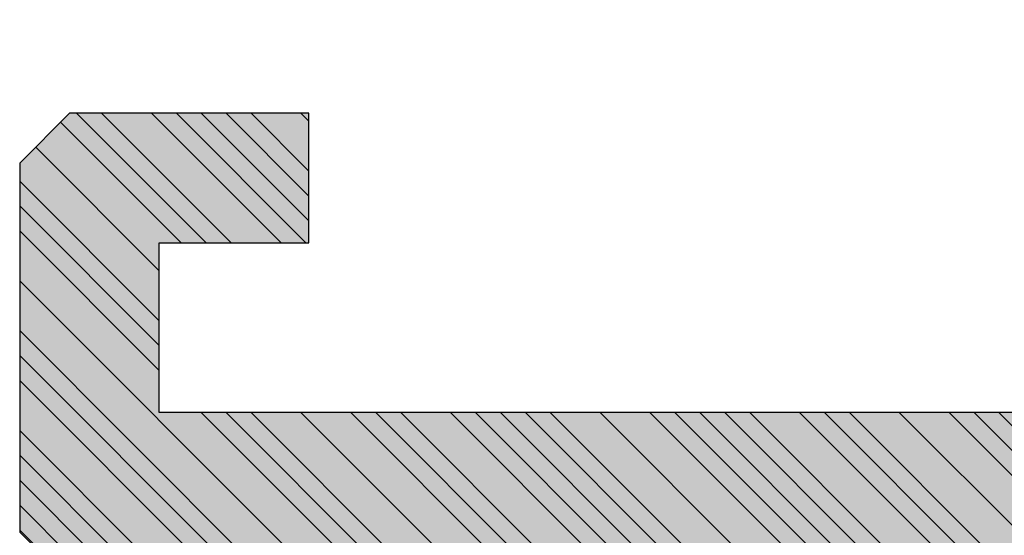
# Model space of a CAD drawing. Header units: inches. Extents: x -96941 to 10978768, y -673 to 1070890.
# Tile 247 of 256: x 65803.73 to 65813.61, y 3631.71 to 3636.88. Entities that reach past the tile are written whole.
import ezdxf

# ---------------------------------------------------------------- set-up
doc = ezdxf.new("R2010")
doc.units = ezdxf.units.IN
for name, color, linetype, lineweight in [('_MB_kreskowanie_profile_0.09', 7, 'Continuous', 9), ('_MB_kreskowanie_profile_0.09 @ 1', 7, 'Continuous', 9), ('_MB_kreskowanie_profile_0.09 @ 1.5', 7, 'Continuous', 9), ('_MB_kreskowanie_profile_0.09 @ 10', 7, 'Continuous', 9), ('_MB_kreskowanie_profile_0.09 @ 100', 7, 'Continuous', 9), ('_MB_kreskowanie_profile_0.09 @ 2', 7, 'Continuous', 9), ('_MB_kreskowanie_profile_0.09 @ 2.5', 7, 'Continuous', 9), ('_MB_kreskowanie_profile_0.09 @ 20', 7, 'Continuous', 9), ('_MB_kreskowanie_profile_0.09 @ 25', 7, 'Continuous', 9), ('_MB_kreskowanie_profile_0.09 @ 4', 7, 'Continuous', 9), ('_MB_kreskowanie_profile_0.09 @ 5', 7, 'Continuous', 9), ('_MB_kreskowanie_profile_0.09 @ 50', 7, 'Continuous', 9), ('_MB_kreskowanie_profile_0.09 @ 8', 7, 'Continuous', 9), ('_MB_profile_0.25', 7, 'Continuous', 25), ('_MB_solid', 7, 'Continuous', 0)]:
    doc.layers.add(name, color=color, linetype=linetype, lineweight=lineweight)

# ---------------------------------------------------------------- blocks, each defined once
blk = doc.blocks.new('*U3033')
at = {"layer": '_MB_kreskowanie_profile_0.09 @ 1'}
h = blk.add_hatch(dxfattribs=at)
h.set_pattern_fill('JIS_WOOD', color=256, scale=0.5)
h.set_pattern_definition([(45, (0, 0), (-0.2499999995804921, 0.2499999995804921), [])])
h.paths.add_polyline_path([(9.681933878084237, 0), (5.718066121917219, 0), (5.468448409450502, 0.4327917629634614), (6.41185808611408, 2.066266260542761), (6.161441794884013, 2.499999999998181), (4.787942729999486, 2.500020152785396), (4.004091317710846, 2.137493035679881), (3.695908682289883, 2.137493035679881), (2.912057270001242, 2.500020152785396), (1.538558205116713, 2.499999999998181), (1.288141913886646, 2.066266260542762), (2.231551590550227, 0.4327917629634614), (1.98193387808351, 0), (-1.98193387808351, 0), (-2.231551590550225, 0.4327917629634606), (-1.206757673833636, 2.207179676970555), (-1.372694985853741, 2.883864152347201), (-3.52450180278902, 3.79715641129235), (-3.900000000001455, 3.492504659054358), (-3.900000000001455, -7.899999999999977), (-4.900000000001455, -7.899999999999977), (-4.900000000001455, -9), (-3.900000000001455, -9), (-3.900000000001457, -10.69999999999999), (-24.50000000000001, -10.69999999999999), (-24.5, -9), (-23.5, -9), (-23.5, -7.899999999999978), (-26.20000000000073, -7.899999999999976), (-27.20000000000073, -8.899999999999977), (-25.70000000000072, -8.899999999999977), (-25.70000000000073, -11.19999999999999), (-32.70000000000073, -11.19999999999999), (-32.70000041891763, -8.899999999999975), (-31.20000000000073, -8.899999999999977), (-32.20000000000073, -7.899999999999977), (-33.90000000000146, -7.899999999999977), (-33.90000000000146, -11.89999999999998), (-33.40000000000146, -12.39999999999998), (13.60000000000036, -12.39999999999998), (13.60000000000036, -10.89999999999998), (11.59999999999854, -10.89999999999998), (11.60000000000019, -4.399999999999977), (33.09999999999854, -4.399999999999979), (33.59999999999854, -3.899999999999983), (33.59999999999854, -0.199999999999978), (33.09999999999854, 0.3000000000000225), (30.69999999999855, 0.3000000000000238), (30.69999999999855, -0.9999999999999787), (32.19999999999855, -0.9999999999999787), (32.19999999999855, -2.699999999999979), (11.60000000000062, -2.699999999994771), (11.6000000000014, -0.9999999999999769), (13.10000000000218, -0.9999999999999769), (13.10000000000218, 2.309263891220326e-14), (11.6000000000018, 2.298161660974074e-14), (11.60000000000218, 3.492504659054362), (11.22450180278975, 3.797156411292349), (9.072694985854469, 2.883864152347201), (8.906757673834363, 2.207179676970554), (9.931551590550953, 0.4327917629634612)])
h.paths.add_polyline_path([(10, -1.599999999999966), (10.29999999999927, -1.899999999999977), (10.29999999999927, -10.49999999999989), (10, -10.7999999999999), (-2.30000000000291, -10.79999999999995), (-2.600000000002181, -10.49999999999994), (-2.600000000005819, -1.899999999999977), (-2.300000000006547, -1.599999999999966)], flags=16)
at = {"layer": '_MB_kreskowanie_profile_0.09 @ 1.5'}
h = blk.add_hatch(dxfattribs=at)
h.set_pattern_fill('JIS_WOOD', color=256, scale=0.5)
h.set_pattern_definition([(45, (0, 0), (-0.3749999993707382, 0.3749999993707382), [])])
h.paths.add_polyline_path([(9.681933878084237, 0), (5.718066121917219, 0), (5.468448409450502, 0.4327917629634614), (6.41185808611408, 2.066266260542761), (6.161441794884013, 2.499999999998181), (4.787942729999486, 2.500020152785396), (4.004091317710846, 2.137493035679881), (3.695908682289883, 2.137493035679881), (2.912057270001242, 2.500020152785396), (1.538558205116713, 2.499999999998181), (1.288141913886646, 2.066266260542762), (2.231551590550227, 0.4327917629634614), (1.98193387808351, 0), (-1.98193387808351, 0), (-2.231551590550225, 0.4327917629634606), (-1.206757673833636, 2.207179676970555), (-1.372694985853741, 2.883864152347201), (-3.52450180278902, 3.79715641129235), (-3.900000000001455, 3.492504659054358), (-3.900000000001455, -7.899999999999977), (-4.900000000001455, -7.899999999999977), (-4.900000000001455, -9), (-3.900000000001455, -9), (-3.900000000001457, -10.69999999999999), (-24.50000000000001, -10.69999999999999), (-24.5, -9), (-23.5, -9), (-23.5, -7.899999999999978), (-26.20000000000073, -7.899999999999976), (-27.20000000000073, -8.899999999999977), (-25.70000000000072, -8.899999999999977), (-25.70000000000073, -11.19999999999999), (-32.70000000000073, -11.19999999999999), (-32.70000041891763, -8.899999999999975), (-31.20000000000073, -8.899999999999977), (-32.20000000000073, -7.899999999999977), (-33.90000000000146, -7.899999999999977), (-33.90000000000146, -11.89999999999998), (-33.40000000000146, -12.39999999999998), (13.60000000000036, -12.39999999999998), (13.60000000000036, -10.89999999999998), (11.59999999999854, -10.89999999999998), (11.60000000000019, -4.399999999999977), (33.09999999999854, -4.399999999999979), (33.59999999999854, -3.899999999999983), (33.59999999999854, -0.199999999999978), (33.09999999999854, 0.3000000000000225), (30.69999999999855, 0.3000000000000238), (30.69999999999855, -0.9999999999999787), (32.19999999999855, -0.9999999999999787), (32.19999999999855, -2.699999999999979), (11.60000000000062, -2.699999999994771), (11.6000000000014, -0.9999999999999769), (13.10000000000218, -0.9999999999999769), (13.10000000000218, 2.309263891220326e-14), (11.6000000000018, 2.298161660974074e-14), (11.60000000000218, 3.492504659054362), (11.22450180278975, 3.797156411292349), (9.072694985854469, 2.883864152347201), (8.906757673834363, 2.207179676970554), (9.931551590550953, 0.4327917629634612)])
h.paths.add_polyline_path([(10, -1.599999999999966), (10.29999999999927, -1.899999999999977), (10.29999999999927, -10.49999999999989), (10, -10.7999999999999), (-2.30000000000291, -10.79999999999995), (-2.600000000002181, -10.49999999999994), (-2.600000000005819, -1.899999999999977), (-2.300000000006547, -1.599999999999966)], flags=16)
at = {"layer": '_MB_kreskowanie_profile_0.09 @ 10'}
h = blk.add_hatch(dxfattribs=at)
h.set_pattern_fill('JIS_WOOD', color=256, scale=0.5)
h.set_pattern_definition([(45, (0, 0), (-2.499999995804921, 2.499999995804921), [])])
h.paths.add_polyline_path([(9.681933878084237, 0), (5.718066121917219, 0), (5.468448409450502, 0.4327917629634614), (6.41185808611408, 2.066266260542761), (6.161441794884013, 2.499999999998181), (4.787942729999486, 2.500020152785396), (4.004091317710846, 2.137493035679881), (3.695908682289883, 2.137493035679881), (2.912057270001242, 2.500020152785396), (1.538558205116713, 2.499999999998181), (1.288141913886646, 2.066266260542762), (2.231551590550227, 0.4327917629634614), (1.98193387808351, 0), (-1.98193387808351, 0), (-2.231551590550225, 0.4327917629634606), (-1.206757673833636, 2.207179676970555), (-1.372694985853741, 2.883864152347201), (-3.52450180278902, 3.79715641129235), (-3.900000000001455, 3.492504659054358), (-3.900000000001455, -7.899999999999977), (-4.900000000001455, -7.899999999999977), (-4.900000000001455, -9), (-3.900000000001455, -9), (-3.900000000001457, -10.69999999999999), (-24.50000000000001, -10.69999999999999), (-24.5, -9), (-23.5, -9), (-23.5, -7.899999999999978), (-26.20000000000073, -7.899999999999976), (-27.20000000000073, -8.899999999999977), (-25.70000000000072, -8.899999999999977), (-25.70000000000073, -11.19999999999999), (-32.70000000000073, -11.19999999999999), (-32.70000041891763, -8.899999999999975), (-31.20000000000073, -8.899999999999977), (-32.20000000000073, -7.899999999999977), (-33.90000000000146, -7.899999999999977), (-33.90000000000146, -11.89999999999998), (-33.40000000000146, -12.39999999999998), (13.60000000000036, -12.39999999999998), (13.60000000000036, -10.89999999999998), (11.59999999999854, -10.89999999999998), (11.60000000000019, -4.399999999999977), (33.09999999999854, -4.399999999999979), (33.59999999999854, -3.899999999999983), (33.59999999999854, -0.199999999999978), (33.09999999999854, 0.3000000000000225), (30.69999999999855, 0.3000000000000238), (30.69999999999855, -0.9999999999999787), (32.19999999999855, -0.9999999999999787), (32.19999999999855, -2.699999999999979), (11.60000000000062, -2.699999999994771), (11.6000000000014, -0.9999999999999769), (13.10000000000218, -0.9999999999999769), (13.10000000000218, 2.309263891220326e-14), (11.6000000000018, 2.298161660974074e-14), (11.60000000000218, 3.492504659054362), (11.22450180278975, 3.797156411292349), (9.072694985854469, 2.883864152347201), (8.906757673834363, 2.207179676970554), (9.931551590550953, 0.4327917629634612)])
h.paths.add_polyline_path([(10, -1.599999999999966), (10.29999999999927, -1.899999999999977), (10.29999999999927, -10.49999999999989), (10, -10.7999999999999), (-2.30000000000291, -10.79999999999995), (-2.600000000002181, -10.49999999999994), (-2.600000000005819, -1.899999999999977), (-2.300000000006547, -1.599999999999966)], flags=16)
at = {"layer": '_MB_kreskowanie_profile_0.09 @ 100'}
h = blk.add_hatch(dxfattribs=at)
h.set_pattern_fill('JIS_WOOD', color=256, scale=0.5)
h.set_pattern_definition([(45, (0, 0), (-24.99999995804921, 24.99999995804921), [])])
h.paths.add_polyline_path([(9.681933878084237, 0), (5.718066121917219, 0), (5.468448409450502, 0.4327917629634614), (6.41185808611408, 2.066266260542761), (6.161441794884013, 2.499999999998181), (4.787942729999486, 2.500020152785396), (4.004091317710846, 2.137493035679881), (3.695908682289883, 2.137493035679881), (2.912057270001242, 2.500020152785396), (1.538558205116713, 2.499999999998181), (1.288141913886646, 2.066266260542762), (2.231551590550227, 0.4327917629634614), (1.98193387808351, 0), (-1.98193387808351, 0), (-2.231551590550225, 0.4327917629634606), (-1.206757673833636, 2.207179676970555), (-1.372694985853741, 2.883864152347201), (-3.52450180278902, 3.79715641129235), (-3.900000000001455, 3.492504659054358), (-3.900000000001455, -7.899999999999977), (-4.900000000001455, -7.899999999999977), (-4.900000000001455, -9), (-3.900000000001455, -9), (-3.900000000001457, -10.69999999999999), (-24.50000000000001, -10.69999999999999), (-24.5, -9), (-23.5, -9), (-23.5, -7.899999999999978), (-26.20000000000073, -7.899999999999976), (-27.20000000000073, -8.899999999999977), (-25.70000000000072, -8.899999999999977), (-25.70000000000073, -11.19999999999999), (-32.70000000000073, -11.19999999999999), (-32.70000041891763, -8.899999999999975), (-31.20000000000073, -8.899999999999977), (-32.20000000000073, -7.899999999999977), (-33.90000000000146, -7.899999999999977), (-33.90000000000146, -11.89999999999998), (-33.40000000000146, -12.39999999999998), (13.60000000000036, -12.39999999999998), (13.60000000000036, -10.89999999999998), (11.59999999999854, -10.89999999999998), (11.60000000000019, -4.399999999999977), (33.09999999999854, -4.399999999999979), (33.59999999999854, -3.899999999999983), (33.59999999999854, -0.199999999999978), (33.09999999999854, 0.3000000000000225), (30.69999999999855, 0.3000000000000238), (30.69999999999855, -0.9999999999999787), (32.19999999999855, -0.9999999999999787), (32.19999999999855, -2.699999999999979), (11.60000000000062, -2.699999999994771), (11.6000000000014, -0.9999999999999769), (13.10000000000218, -0.9999999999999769), (13.10000000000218, 2.309263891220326e-14), (11.6000000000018, 2.298161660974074e-14), (11.60000000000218, 3.492504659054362), (11.22450180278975, 3.797156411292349), (9.072694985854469, 2.883864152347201), (8.906757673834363, 2.207179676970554), (9.931551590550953, 0.4327917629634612)])
h.paths.add_polyline_path([(10, -1.599999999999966), (10.29999999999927, -1.899999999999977), (10.29999999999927, -10.49999999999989), (10, -10.7999999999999), (-2.30000000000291, -10.79999999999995), (-2.600000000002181, -10.49999999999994), (-2.600000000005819, -1.899999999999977), (-2.300000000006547, -1.599999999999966)], flags=16)
at = {"layer": '_MB_kreskowanie_profile_0.09 @ 2'}
h = blk.add_hatch(dxfattribs=at)
h.set_pattern_fill('JIS_WOOD', color=256, scale=0.5)
h.set_pattern_definition([(45, (0, 0), (-0.4999999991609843, 0.4999999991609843), [])])
h.paths.add_polyline_path([(9.681933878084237, 0), (5.718066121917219, 0), (5.468448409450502, 0.4327917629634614), (6.41185808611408, 2.066266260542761), (6.161441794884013, 2.499999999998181), (4.787942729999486, 2.500020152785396), (4.004091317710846, 2.137493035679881), (3.695908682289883, 2.137493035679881), (2.912057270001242, 2.500020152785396), (1.538558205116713, 2.499999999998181), (1.288141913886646, 2.066266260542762), (2.231551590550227, 0.4327917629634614), (1.98193387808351, 0), (-1.98193387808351, 0), (-2.231551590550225, 0.4327917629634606), (-1.206757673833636, 2.207179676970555), (-1.372694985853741, 2.883864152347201), (-3.52450180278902, 3.79715641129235), (-3.900000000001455, 3.492504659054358), (-3.900000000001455, -7.899999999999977), (-4.900000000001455, -7.899999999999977), (-4.900000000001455, -9), (-3.900000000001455, -9), (-3.900000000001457, -10.69999999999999), (-24.50000000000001, -10.69999999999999), (-24.5, -9), (-23.5, -9), (-23.5, -7.899999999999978), (-26.20000000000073, -7.899999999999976), (-27.20000000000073, -8.899999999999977), (-25.70000000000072, -8.899999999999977), (-25.70000000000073, -11.19999999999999), (-32.70000000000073, -11.19999999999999), (-32.70000041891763, -8.899999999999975), (-31.20000000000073, -8.899999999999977), (-32.20000000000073, -7.899999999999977), (-33.90000000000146, -7.899999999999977), (-33.90000000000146, -11.89999999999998), (-33.40000000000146, -12.39999999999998), (13.60000000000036, -12.39999999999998), (13.60000000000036, -10.89999999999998), (11.59999999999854, -10.89999999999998), (11.60000000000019, -4.399999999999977), (33.09999999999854, -4.399999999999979), (33.59999999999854, -3.899999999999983), (33.59999999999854, -0.199999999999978), (33.09999999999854, 0.3000000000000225), (30.69999999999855, 0.3000000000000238), (30.69999999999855, -0.9999999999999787), (32.19999999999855, -0.9999999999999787), (32.19999999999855, -2.699999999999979), (11.60000000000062, -2.699999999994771), (11.6000000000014, -0.9999999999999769), (13.10000000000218, -0.9999999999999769), (13.10000000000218, 2.309263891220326e-14), (11.6000000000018, 2.298161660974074e-14), (11.60000000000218, 3.492504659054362), (11.22450180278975, 3.797156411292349), (9.072694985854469, 2.883864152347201), (8.906757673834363, 2.207179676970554), (9.931551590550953, 0.4327917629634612)])
h.paths.add_polyline_path([(10, -1.599999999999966), (10.29999999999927, -1.899999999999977), (10.29999999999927, -10.49999999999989), (10, -10.7999999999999), (-2.30000000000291, -10.79999999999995), (-2.600000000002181, -10.49999999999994), (-2.600000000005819, -1.899999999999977), (-2.300000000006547, -1.599999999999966)], flags=16)
at = {"layer": '_MB_kreskowanie_profile_0.09 @ 2.5'}
h = blk.add_hatch(dxfattribs=at)
h.set_pattern_fill('JIS_WOOD', color=256, scale=0.5)
h.set_pattern_definition([(45, (0, 0), (-0.6249999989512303, 0.6249999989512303), [])])
h.paths.add_polyline_path([(9.681933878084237, 0), (5.718066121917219, 0), (5.468448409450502, 0.4327917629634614), (6.41185808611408, 2.066266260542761), (6.161441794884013, 2.499999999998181), (4.787942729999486, 2.500020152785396), (4.004091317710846, 2.137493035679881), (3.695908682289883, 2.137493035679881), (2.912057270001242, 2.500020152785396), (1.538558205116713, 2.499999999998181), (1.288141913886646, 2.066266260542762), (2.231551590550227, 0.4327917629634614), (1.98193387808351, 0), (-1.98193387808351, 0), (-2.231551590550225, 0.4327917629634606), (-1.206757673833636, 2.207179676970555), (-1.372694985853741, 2.883864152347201), (-3.52450180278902, 3.79715641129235), (-3.900000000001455, 3.492504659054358), (-3.900000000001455, -7.899999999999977), (-4.900000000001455, -7.899999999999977), (-4.900000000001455, -9), (-3.900000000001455, -9), (-3.900000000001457, -10.69999999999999), (-24.50000000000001, -10.69999999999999), (-24.5, -9), (-23.5, -9), (-23.5, -7.899999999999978), (-26.20000000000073, -7.899999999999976), (-27.20000000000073, -8.899999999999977), (-25.70000000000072, -8.899999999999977), (-25.70000000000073, -11.19999999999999), (-32.70000000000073, -11.19999999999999), (-32.70000041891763, -8.899999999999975), (-31.20000000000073, -8.899999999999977), (-32.20000000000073, -7.899999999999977), (-33.90000000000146, -7.899999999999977), (-33.90000000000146, -11.89999999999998), (-33.40000000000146, -12.39999999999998), (13.60000000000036, -12.39999999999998), (13.60000000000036, -10.89999999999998), (11.59999999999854, -10.89999999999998), (11.60000000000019, -4.399999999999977), (33.09999999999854, -4.399999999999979), (33.59999999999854, -3.899999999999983), (33.59999999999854, -0.199999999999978), (33.09999999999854, 0.3000000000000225), (30.69999999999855, 0.3000000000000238), (30.69999999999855, -0.9999999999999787), (32.19999999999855, -0.9999999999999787), (32.19999999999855, -2.699999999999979), (11.60000000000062, -2.699999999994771), (11.6000000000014, -0.9999999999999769), (13.10000000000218, -0.9999999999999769), (13.10000000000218, 2.309263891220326e-14), (11.6000000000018, 2.298161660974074e-14), (11.60000000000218, 3.492504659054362), (11.22450180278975, 3.797156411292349), (9.072694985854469, 2.883864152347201), (8.906757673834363, 2.207179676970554), (9.931551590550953, 0.4327917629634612)])
h.paths.add_polyline_path([(10, -1.599999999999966), (10.29999999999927, -1.899999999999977), (10.29999999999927, -10.49999999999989), (10, -10.7999999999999), (-2.30000000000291, -10.79999999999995), (-2.600000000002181, -10.49999999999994), (-2.600000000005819, -1.899999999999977), (-2.300000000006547, -1.599999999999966)], flags=16)
at = {"layer": '_MB_kreskowanie_profile_0.09 @ 20'}
h = blk.add_hatch(dxfattribs=at)
h.set_pattern_fill('JIS_WOOD', color=256, scale=0.5)
h.set_pattern_definition([(45, (0, 0), (-4.999999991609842, 4.999999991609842), [])])
h.paths.add_polyline_path([(9.681933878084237, 0), (5.718066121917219, 0), (5.468448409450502, 0.4327917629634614), (6.41185808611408, 2.066266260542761), (6.161441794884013, 2.499999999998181), (4.787942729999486, 2.500020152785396), (4.004091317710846, 2.137493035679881), (3.695908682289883, 2.137493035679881), (2.912057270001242, 2.500020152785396), (1.538558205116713, 2.499999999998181), (1.288141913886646, 2.066266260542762), (2.231551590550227, 0.4327917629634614), (1.98193387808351, 0), (-1.98193387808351, 0), (-2.231551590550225, 0.4327917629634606), (-1.206757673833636, 2.207179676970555), (-1.372694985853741, 2.883864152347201), (-3.52450180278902, 3.79715641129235), (-3.900000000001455, 3.492504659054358), (-3.900000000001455, -7.899999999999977), (-4.900000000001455, -7.899999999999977), (-4.900000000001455, -9), (-3.900000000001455, -9), (-3.900000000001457, -10.69999999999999), (-24.50000000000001, -10.69999999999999), (-24.5, -9), (-23.5, -9), (-23.5, -7.899999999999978), (-26.20000000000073, -7.899999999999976), (-27.20000000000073, -8.899999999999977), (-25.70000000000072, -8.899999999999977), (-25.70000000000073, -11.19999999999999), (-32.70000000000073, -11.19999999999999), (-32.70000041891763, -8.899999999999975), (-31.20000000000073, -8.899999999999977), (-32.20000000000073, -7.899999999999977), (-33.90000000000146, -7.899999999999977), (-33.90000000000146, -11.89999999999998), (-33.40000000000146, -12.39999999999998), (13.60000000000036, -12.39999999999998), (13.60000000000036, -10.89999999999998), (11.59999999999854, -10.89999999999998), (11.60000000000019, -4.399999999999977), (33.09999999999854, -4.399999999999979), (33.59999999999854, -3.899999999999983), (33.59999999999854, -0.199999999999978), (33.09999999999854, 0.3000000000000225), (30.69999999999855, 0.3000000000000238), (30.69999999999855, -0.9999999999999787), (32.19999999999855, -0.9999999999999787), (32.19999999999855, -2.699999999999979), (11.60000000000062, -2.699999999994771), (11.6000000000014, -0.9999999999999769), (13.10000000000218, -0.9999999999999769), (13.10000000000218, 2.309263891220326e-14), (11.6000000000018, 2.298161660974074e-14), (11.60000000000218, 3.492504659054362), (11.22450180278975, 3.797156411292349), (9.072694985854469, 2.883864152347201), (8.906757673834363, 2.207179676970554), (9.931551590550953, 0.4327917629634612)])
h.paths.add_polyline_path([(10, -1.599999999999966), (10.29999999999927, -1.899999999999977), (10.29999999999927, -10.49999999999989), (10, -10.7999999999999), (-2.30000000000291, -10.79999999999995), (-2.600000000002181, -10.49999999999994), (-2.600000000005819, -1.899999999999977), (-2.300000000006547, -1.599999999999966)], flags=16)
at = {"layer": '_MB_kreskowanie_profile_0.09 @ 25'}
h = blk.add_hatch(dxfattribs=at)
h.set_pattern_fill('JIS_WOOD', color=256, scale=0.5)
h.set_pattern_definition([(45, (0, 0), (-6.249999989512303, 6.249999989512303), [])])
h.paths.add_polyline_path([(9.681933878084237, 0), (5.718066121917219, 0), (5.468448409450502, 0.4327917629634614), (6.41185808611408, 2.066266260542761), (6.161441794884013, 2.499999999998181), (4.787942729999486, 2.500020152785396), (4.004091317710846, 2.137493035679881), (3.695908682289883, 2.137493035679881), (2.912057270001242, 2.500020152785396), (1.538558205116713, 2.499999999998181), (1.288141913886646, 2.066266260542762), (2.231551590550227, 0.4327917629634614), (1.98193387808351, 0), (-1.98193387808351, 0), (-2.231551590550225, 0.4327917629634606), (-1.206757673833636, 2.207179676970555), (-1.372694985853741, 2.883864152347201), (-3.52450180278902, 3.79715641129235), (-3.900000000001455, 3.492504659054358), (-3.900000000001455, -7.899999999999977), (-4.900000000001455, -7.899999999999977), (-4.900000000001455, -9), (-3.900000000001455, -9), (-3.900000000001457, -10.69999999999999), (-24.50000000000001, -10.69999999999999), (-24.5, -9), (-23.5, -9), (-23.5, -7.899999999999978), (-26.20000000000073, -7.899999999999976), (-27.20000000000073, -8.899999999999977), (-25.70000000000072, -8.899999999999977), (-25.70000000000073, -11.19999999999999), (-32.70000000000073, -11.19999999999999), (-32.70000041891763, -8.899999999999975), (-31.20000000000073, -8.899999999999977), (-32.20000000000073, -7.899999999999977), (-33.90000000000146, -7.899999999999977), (-33.90000000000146, -11.89999999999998), (-33.40000000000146, -12.39999999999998), (13.60000000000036, -12.39999999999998), (13.60000000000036, -10.89999999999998), (11.59999999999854, -10.89999999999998), (11.60000000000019, -4.399999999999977), (33.09999999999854, -4.399999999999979), (33.59999999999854, -3.899999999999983), (33.59999999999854, -0.199999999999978), (33.09999999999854, 0.3000000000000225), (30.69999999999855, 0.3000000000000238), (30.69999999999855, -0.9999999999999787), (32.19999999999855, -0.9999999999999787), (32.19999999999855, -2.699999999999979), (11.60000000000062, -2.699999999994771), (11.6000000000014, -0.9999999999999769), (13.10000000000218, -0.9999999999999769), (13.10000000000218, 2.309263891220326e-14), (11.6000000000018, 2.298161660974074e-14), (11.60000000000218, 3.492504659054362), (11.22450180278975, 3.797156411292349), (9.072694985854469, 2.883864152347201), (8.906757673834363, 2.207179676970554), (9.931551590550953, 0.4327917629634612)])
h.paths.add_polyline_path([(10, -1.599999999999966), (10.29999999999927, -1.899999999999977), (10.29999999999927, -10.49999999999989), (10, -10.7999999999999), (-2.30000000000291, -10.79999999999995), (-2.600000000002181, -10.49999999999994), (-2.600000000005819, -1.899999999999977), (-2.300000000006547, -1.599999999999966)], flags=16)
at = {"layer": '_MB_kreskowanie_profile_0.09 @ 4'}
h = blk.add_hatch(dxfattribs=at)
h.set_pattern_fill('JIS_WOOD', color=256, scale=0.5)
h.set_pattern_definition([(45, (0, 0), (-0.9999999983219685, 0.9999999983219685), [])])
h.paths.add_polyline_path([(9.681933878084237, 0), (5.718066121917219, 0), (5.468448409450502, 0.4327917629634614), (6.41185808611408, 2.066266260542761), (6.161441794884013, 2.499999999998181), (4.787942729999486, 2.500020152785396), (4.004091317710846, 2.137493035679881), (3.695908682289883, 2.137493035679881), (2.912057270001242, 2.500020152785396), (1.538558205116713, 2.499999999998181), (1.288141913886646, 2.066266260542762), (2.231551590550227, 0.4327917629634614), (1.98193387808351, 0), (-1.98193387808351, 0), (-2.231551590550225, 0.4327917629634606), (-1.206757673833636, 2.207179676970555), (-1.372694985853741, 2.883864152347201), (-3.52450180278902, 3.79715641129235), (-3.900000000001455, 3.492504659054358), (-3.900000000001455, -7.899999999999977), (-4.900000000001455, -7.899999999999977), (-4.900000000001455, -9), (-3.900000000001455, -9), (-3.900000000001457, -10.69999999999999), (-24.50000000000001, -10.69999999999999), (-24.5, -9), (-23.5, -9), (-23.5, -7.899999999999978), (-26.20000000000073, -7.899999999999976), (-27.20000000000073, -8.899999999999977), (-25.70000000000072, -8.899999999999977), (-25.70000000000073, -11.19999999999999), (-32.70000000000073, -11.19999999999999), (-32.70000041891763, -8.899999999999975), (-31.20000000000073, -8.899999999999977), (-32.20000000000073, -7.899999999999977), (-33.90000000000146, -7.899999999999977), (-33.90000000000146, -11.89999999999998), (-33.40000000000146, -12.39999999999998), (13.60000000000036, -12.39999999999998), (13.60000000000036, -10.89999999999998), (11.59999999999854, -10.89999999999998), (11.60000000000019, -4.399999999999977), (33.09999999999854, -4.399999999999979), (33.59999999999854, -3.899999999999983), (33.59999999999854, -0.199999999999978), (33.09999999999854, 0.3000000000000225), (30.69999999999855, 0.3000000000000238), (30.69999999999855, -0.9999999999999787), (32.19999999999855, -0.9999999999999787), (32.19999999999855, -2.699999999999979), (11.60000000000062, -2.699999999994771), (11.6000000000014, -0.9999999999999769), (13.10000000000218, -0.9999999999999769), (13.10000000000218, 2.309263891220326e-14), (11.6000000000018, 2.298161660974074e-14), (11.60000000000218, 3.492504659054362), (11.22450180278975, 3.797156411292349), (9.072694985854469, 2.883864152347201), (8.906757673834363, 2.207179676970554), (9.931551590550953, 0.4327917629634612)])
h.paths.add_polyline_path([(10, -1.599999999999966), (10.29999999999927, -1.899999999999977), (10.29999999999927, -10.49999999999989), (10, -10.7999999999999), (-2.30000000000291, -10.79999999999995), (-2.600000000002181, -10.49999999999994), (-2.600000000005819, -1.899999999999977), (-2.300000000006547, -1.599999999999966)], flags=16)
at = {"layer": '_MB_kreskowanie_profile_0.09 @ 5'}
h = blk.add_hatch(dxfattribs=at)
h.set_pattern_fill('JIS_WOOD', color=256, scale=0.5)
h.set_pattern_definition([(45, (0, 0), (-1.249999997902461, 1.249999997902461), [])])
h.paths.add_polyline_path([(9.681933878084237, 0), (5.718066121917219, 0), (5.468448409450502, 0.4327917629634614), (6.41185808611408, 2.066266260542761), (6.161441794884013, 2.499999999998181), (4.787942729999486, 2.500020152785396), (4.004091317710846, 2.137493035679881), (3.695908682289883, 2.137493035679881), (2.912057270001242, 2.500020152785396), (1.538558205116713, 2.499999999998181), (1.288141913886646, 2.066266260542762), (2.231551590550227, 0.4327917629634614), (1.98193387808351, 0), (-1.98193387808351, 0), (-2.231551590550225, 0.4327917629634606), (-1.206757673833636, 2.207179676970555), (-1.372694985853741, 2.883864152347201), (-3.52450180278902, 3.79715641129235), (-3.900000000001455, 3.492504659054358), (-3.900000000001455, -7.899999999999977), (-4.900000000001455, -7.899999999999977), (-4.900000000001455, -9), (-3.900000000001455, -9), (-3.900000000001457, -10.69999999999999), (-24.50000000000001, -10.69999999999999), (-24.5, -9), (-23.5, -9), (-23.5, -7.899999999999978), (-26.20000000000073, -7.899999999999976), (-27.20000000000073, -8.899999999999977), (-25.70000000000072, -8.899999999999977), (-25.70000000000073, -11.19999999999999), (-32.70000000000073, -11.19999999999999), (-32.70000041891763, -8.899999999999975), (-31.20000000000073, -8.899999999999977), (-32.20000000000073, -7.899999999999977), (-33.90000000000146, -7.899999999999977), (-33.90000000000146, -11.89999999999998), (-33.40000000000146, -12.39999999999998), (13.60000000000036, -12.39999999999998), (13.60000000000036, -10.89999999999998), (11.59999999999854, -10.89999999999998), (11.60000000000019, -4.399999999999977), (33.09999999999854, -4.399999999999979), (33.59999999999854, -3.899999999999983), (33.59999999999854, -0.199999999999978), (33.09999999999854, 0.3000000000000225), (30.69999999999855, 0.3000000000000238), (30.69999999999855, -0.9999999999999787), (32.19999999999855, -0.9999999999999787), (32.19999999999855, -2.699999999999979), (11.60000000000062, -2.699999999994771), (11.6000000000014, -0.9999999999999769), (13.10000000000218, -0.9999999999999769), (13.10000000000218, 2.309263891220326e-14), (11.6000000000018, 2.298161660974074e-14), (11.60000000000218, 3.492504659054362), (11.22450180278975, 3.797156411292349), (9.072694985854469, 2.883864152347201), (8.906757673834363, 2.207179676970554), (9.931551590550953, 0.4327917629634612)])
h.paths.add_polyline_path([(10, -1.599999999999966), (10.29999999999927, -1.899999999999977), (10.29999999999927, -10.49999999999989), (10, -10.7999999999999), (-2.30000000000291, -10.79999999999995), (-2.600000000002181, -10.49999999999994), (-2.600000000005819, -1.899999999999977), (-2.300000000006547, -1.599999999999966)], flags=16)
at = {"layer": '_MB_kreskowanie_profile_0.09 @ 50'}
h = blk.add_hatch(dxfattribs=at)
h.set_pattern_fill('JIS_WOOD', color=256, scale=0.5)
h.set_pattern_definition([(45, (0, 0), (-12.49999997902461, 12.49999997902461), [])])
h.paths.add_polyline_path([(9.681933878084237, 0), (5.718066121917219, 0), (5.468448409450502, 0.4327917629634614), (6.41185808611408, 2.066266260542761), (6.161441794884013, 2.499999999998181), (4.787942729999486, 2.500020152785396), (4.004091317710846, 2.137493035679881), (3.695908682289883, 2.137493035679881), (2.912057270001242, 2.500020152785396), (1.538558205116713, 2.499999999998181), (1.288141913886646, 2.066266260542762), (2.231551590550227, 0.4327917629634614), (1.98193387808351, 0), (-1.98193387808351, 0), (-2.231551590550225, 0.4327917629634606), (-1.206757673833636, 2.207179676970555), (-1.372694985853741, 2.883864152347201), (-3.52450180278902, 3.79715641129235), (-3.900000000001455, 3.492504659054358), (-3.900000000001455, -7.899999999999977), (-4.900000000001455, -7.899999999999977), (-4.900000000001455, -9), (-3.900000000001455, -9), (-3.900000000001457, -10.69999999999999), (-24.50000000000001, -10.69999999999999), (-24.5, -9), (-23.5, -9), (-23.5, -7.899999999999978), (-26.20000000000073, -7.899999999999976), (-27.20000000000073, -8.899999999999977), (-25.70000000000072, -8.899999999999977), (-25.70000000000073, -11.19999999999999), (-32.70000000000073, -11.19999999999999), (-32.70000041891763, -8.899999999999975), (-31.20000000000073, -8.899999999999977), (-32.20000000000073, -7.899999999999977), (-33.90000000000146, -7.899999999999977), (-33.90000000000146, -11.89999999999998), (-33.40000000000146, -12.39999999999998), (13.60000000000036, -12.39999999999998), (13.60000000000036, -10.89999999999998), (11.59999999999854, -10.89999999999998), (11.60000000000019, -4.399999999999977), (33.09999999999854, -4.399999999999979), (33.59999999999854, -3.899999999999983), (33.59999999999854, -0.199999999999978), (33.09999999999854, 0.3000000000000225), (30.69999999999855, 0.3000000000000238), (30.69999999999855, -0.9999999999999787), (32.19999999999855, -0.9999999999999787), (32.19999999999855, -2.699999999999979), (11.60000000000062, -2.699999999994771), (11.6000000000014, -0.9999999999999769), (13.10000000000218, -0.9999999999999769), (13.10000000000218, 2.309263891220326e-14), (11.6000000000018, 2.298161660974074e-14), (11.60000000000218, 3.492504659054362), (11.22450180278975, 3.797156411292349), (9.072694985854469, 2.883864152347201), (8.906757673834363, 2.207179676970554), (9.931551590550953, 0.4327917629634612)])
h.paths.add_polyline_path([(10, -1.599999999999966), (10.29999999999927, -1.899999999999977), (10.29999999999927, -10.49999999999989), (10, -10.7999999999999), (-2.30000000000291, -10.79999999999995), (-2.600000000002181, -10.49999999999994), (-2.600000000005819, -1.899999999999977), (-2.300000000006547, -1.599999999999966)], flags=16)
at = {"layer": '_MB_kreskowanie_profile_0.09 @ 8'}
h = blk.add_hatch(dxfattribs=at)
h.set_pattern_fill('JIS_WOOD', color=256, scale=0.5)
h.set_pattern_definition([(45, (0, 0), (-1.999999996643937, 1.999999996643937), [])])
h.paths.add_polyline_path([(9.681933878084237, 0), (5.718066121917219, 0), (5.468448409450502, 0.4327917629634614), (6.41185808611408, 2.066266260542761), (6.161441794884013, 2.499999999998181), (4.787942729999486, 2.500020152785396), (4.004091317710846, 2.137493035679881), (3.695908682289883, 2.137493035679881), (2.912057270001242, 2.500020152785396), (1.538558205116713, 2.499999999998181), (1.288141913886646, 2.066266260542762), (2.231551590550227, 0.4327917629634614), (1.98193387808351, 0), (-1.98193387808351, 0), (-2.231551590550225, 0.4327917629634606), (-1.206757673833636, 2.207179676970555), (-1.372694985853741, 2.883864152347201), (-3.52450180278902, 3.79715641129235), (-3.900000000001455, 3.492504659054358), (-3.900000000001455, -7.899999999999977), (-4.900000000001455, -7.899999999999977), (-4.900000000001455, -9), (-3.900000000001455, -9), (-3.900000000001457, -10.69999999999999), (-24.50000000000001, -10.69999999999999), (-24.5, -9), (-23.5, -9), (-23.5, -7.899999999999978), (-26.20000000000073, -7.899999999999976), (-27.20000000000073, -8.899999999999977), (-25.70000000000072, -8.899999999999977), (-25.70000000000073, -11.19999999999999), (-32.70000000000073, -11.19999999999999), (-32.70000041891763, -8.899999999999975), (-31.20000000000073, -8.899999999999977), (-32.20000000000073, -7.899999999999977), (-33.90000000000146, -7.899999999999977), (-33.90000000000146, -11.89999999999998), (-33.40000000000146, -12.39999999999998), (13.60000000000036, -12.39999999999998), (13.60000000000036, -10.89999999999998), (11.59999999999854, -10.89999999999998), (11.60000000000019, -4.399999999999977), (33.09999999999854, -4.399999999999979), (33.59999999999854, -3.899999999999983), (33.59999999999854, -0.199999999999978), (33.09999999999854, 0.3000000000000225), (30.69999999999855, 0.3000000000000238), (30.69999999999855, -0.9999999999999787), (32.19999999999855, -0.9999999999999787), (32.19999999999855, -2.699999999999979), (11.60000000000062, -2.699999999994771), (11.6000000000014, -0.9999999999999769), (13.10000000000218, -0.9999999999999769), (13.10000000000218, 2.309263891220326e-14), (11.6000000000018, 2.298161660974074e-14), (11.60000000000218, 3.492504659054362), (11.22450180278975, 3.797156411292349), (9.072694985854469, 2.883864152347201), (8.906757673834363, 2.207179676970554), (9.931551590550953, 0.4327917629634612)])
h.paths.add_polyline_path([(10, -1.599999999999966), (10.29999999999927, -1.899999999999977), (10.29999999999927, -10.49999999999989), (10, -10.7999999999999), (-2.30000000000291, -10.79999999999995), (-2.600000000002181, -10.49999999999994), (-2.600000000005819, -1.899999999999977), (-2.300000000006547, -1.599999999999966)], flags=16)
blk = doc.blocks.new('-K431683X')
at = {"layer": '_MB_solid'}
h = blk.add_hatch(color=256, dxfattribs=at)
h.dxf.hatch_style = 1
h.paths.add_polyline_path([(5.468448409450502, 0.4327917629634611), (6.41185808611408, 2.06626626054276), (6.161441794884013, 2.499999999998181), (4.787942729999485, 2.500020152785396), (4.004091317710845, 2.137493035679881), (3.695908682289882, 2.137493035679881), (2.912057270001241, 2.500020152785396), (1.538558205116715, 2.499999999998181), (1.288141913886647, 2.066266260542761), (2.231551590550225, 0.432791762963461), (1.98193387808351, 0), (-1.981933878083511, 0), (-2.231551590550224, 0.4327917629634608), (-1.206757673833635, 2.207179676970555), (-1.372694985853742, 2.883864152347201), (-3.524501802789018, 3.797156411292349), (-3.900000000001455, 3.492504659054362), (-3.900000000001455, -7.899999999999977), (-4.900000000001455, -7.899999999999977), (-4.900000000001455, -9), (-3.900000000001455, -9), (-3.900000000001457, -10.69999999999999), (-24.5, -10.69999999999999), (-24.5, -9), (-23.5, -9), (-23.5, -7.899999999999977), (-26.20000000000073, -7.899999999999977), (-27.20000000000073, -8.899999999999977), (-25.70000000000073, -8.899999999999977), (-25.70000000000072, -11.19999999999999), (-32.70000000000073, -11.19999999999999), (-32.70000041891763, -8.899999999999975), (-31.20000000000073, -8.899999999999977), (-32.20000000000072, -7.899999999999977), (-33.90000000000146, -7.899999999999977), (-33.90000000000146, -11.89999999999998), (-33.40000000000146, -12.39999999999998), (13.60000000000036, -12.39999999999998), (13.60000000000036, -10.89999999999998), (11.59999999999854, -10.89999999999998), (11.60000000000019, -4.399999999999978), (33.09999999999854, -4.399999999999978), (33.59999999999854, -3.899999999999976), (33.59999999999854, -0.1999999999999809), (33.09999999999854, 0.3000000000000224), (30.69999999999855, 0.3000000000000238), (30.69999999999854, -0.9999999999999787), (32.19999999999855, -0.9999999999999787), (32.19999999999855, -2.699999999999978), (11.60000000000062, -2.699999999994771), (11.6000000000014, -0.9999999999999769), (13.10000000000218, -0.9999999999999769), (13.10000000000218, 2.309263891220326e-14), (11.6000000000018, 2.309263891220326e-14), (11.60000000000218, 3.492504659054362), (11.22450180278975, 3.797156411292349), (9.072694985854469, 2.8838641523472), (8.906757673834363, 2.207179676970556), (9.931551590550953, 0.432791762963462), (9.681933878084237, 0), (5.718066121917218, 0)])
h.paths.add_polyline_path([(10, -1.599999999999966), (10.29999999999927, -1.899999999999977), (10.29999999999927, -10.49999999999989), (10, -10.7999999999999), (-2.300000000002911, -10.79999999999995), (-2.600000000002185, -10.49999999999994), (-2.600000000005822, -1.899999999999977), (-2.300000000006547, -1.599999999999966)], flags=16)
at = {"layer": '_MB_profile_0.25'}
blk.add_lwpolyline([(11.60000000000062, -2.699999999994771), (32.19999999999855, -2.699999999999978), (32.19999999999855, -0.9999999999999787), (30.69999999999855, -0.9999999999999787), (30.69999999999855, 0.3000000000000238), (33.09999999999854, 0.3000000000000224), (33.59999999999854, -0.199999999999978), (33.59999999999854, -3.899999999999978), (33.09999999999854, -4.399999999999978), (11.60000000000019, -4.399999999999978)], dxfattribs=at)
at = {"layer": '_MB_kreskowanie_profile_0.09', "lineweight": 30}
blk.add_blockref('*U3033', (0, 0), dxfattribs=at)
blk = doc.blocks.new('-K718622X')
at = {"color": 1, "rotation": 270}
blk.add_blockref('-K431683X', (-64.59999999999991, 16.60000000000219), dxfattribs=at)
blk = doc.blocks.new('*U501')
at = {"color": 1}
blk.add_blockref('-K718622X', (0, 0), dxfattribs=at)

msp = doc.modelspace()

# ---------------------------------------------------------------- block references
at = {"color": 14, "true_color": 0xa30000, "xscale": -1, "rotation": 270}
msp.add_blockref('*U501', (65820.73482902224, 3700.244182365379), dxfattribs=at)

doc.saveas('drawing.dxf')
